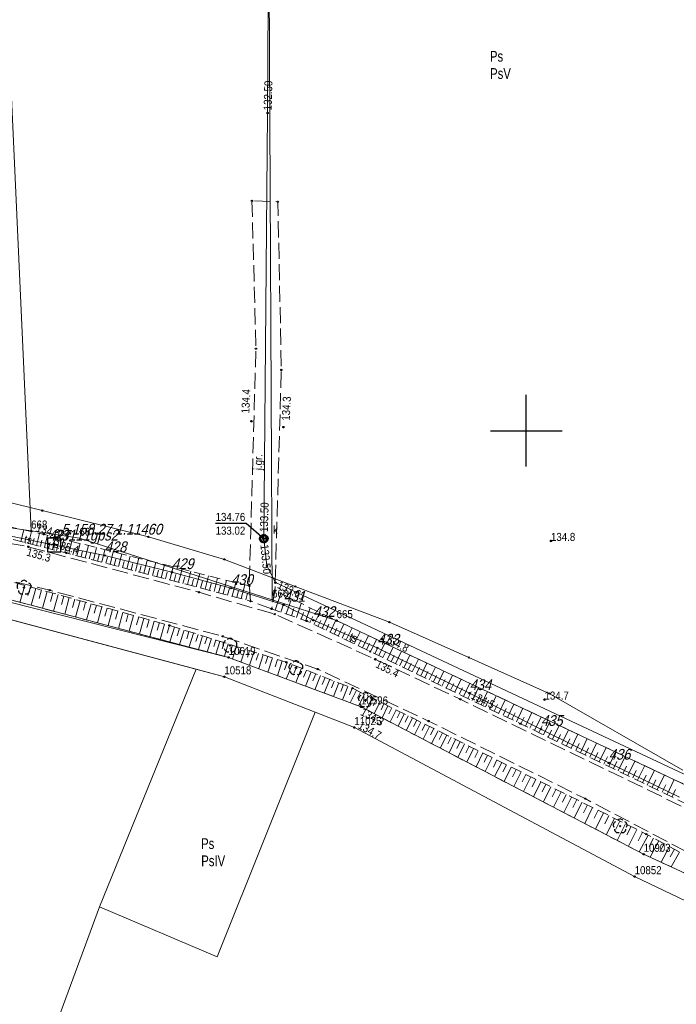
# Model space of a CAD drawing. Header units: metres. Extents: x 5548743 to 5556416, y 5707500 to 5714000.
# Tile 45 of 244: x 5551629 to 5551721, y 5711320 to 5711457. Entities that reach past the tile are written whole.
import ezdxf
from ezdxf.enums import TextEntityAlignment as Align

# ---------------------------------------------------------------- set-up
doc = ezdxf.new("R2010")
doc.units = ezdxf.units.M
for name, pattern in [('1.5_0.75', [2.25, 1.5, -0.75]), ('2.25_0.75', [3, 2.25, -0.75]), ('219-1000', [0])]:
    doc.linetypes.add(name, pattern=pattern)
doc.layers.get('0').update_dxf_attribs({"color": 2, "lineweight": 5})
doc.styles.get("Standard").update_dxf_attribs({"font": 'Working1250', "width": 0.75})

# ---------------------------------------------------------------- blocks, each defined once
blk = doc.blocks.new('203')
at = {"linetype": 'Continuous', "lineweight": 0}
h = blk.add_hatch(color=0, dxfattribs=at)
edge = h.paths.add_edge_path()
edge.add_arc((0, 0), 0.09, 0, 360)
blk = doc.blocks.new('OP021')
at = {"linetype": 'Continuous', "lineweight": 13}
h = blk.add_hatch(color=0, dxfattribs=at)
edge = h.paths.add_edge_path()
edge.add_arc((0, 0), 0.1, 0, 360)
at = {"color": 0, "linetype": 'Continuous', "lineweight": -3}
for centre, start, end in [((-0.476, 0.154), 110.388, 213.756), ((0, 0.5), 38.316, 141.684), ((0.476, 0.154), 326.244, 69.612), ((-0.294, -0.404), 182.272, 285.64), ((0.294, -0.404), 254.36, 357.728), ((0.294, -0.404), 254.36, 357.728)]:
    blk.add_arc(centre, 0.5, start, end, dxfattribs=at)
blk = doc.blocks.new('PW01')
at = {"linetype": 'Continuous', "lineweight": 13}
h = blk.add_hatch(color=0, dxfattribs=at)
edge = h.paths.add_edge_path()
edge.add_arc((0, 0), 0.18, 0, 360)
blk = doc.blocks.new('US22')
at = {"color": 0, "linetype": 'Continuous', "lineweight": 0}
blk.add_circle((0, 0), 0.4, dxfattribs=at)
blk = doc.blocks.new('PIKIETAW1891')
at = {"color": 0}
blk.add_circle((0, 0), 0.09, dxfattribs=at)
blk = doc.blocks.new('OSSP')
at = {"color": 0}
for p, q in [((-0.939, 0.938), (-0.939, -0.938)), ((-0.939, 0.938), (-0.939, -0.938)), ((0.936, 0.938), (-0.939, 0.938)), ((0.936, 0.938), (-0.939, 0.938)), ((0.45, 0), (-0.45, 0)), ((0.45, 0), (-0.45, 0)), ((0, -0.45), (0, 0.45)), ((0, -0.45), (0, 0.45)), ((0.936, -0.938), (0.936, 0.938)), ((0.936, -0.938), (0.936, 0.938)), ((-0.939, -0.938), (0.936, -0.938)), ((-0.939, -0.938), (0.936, -0.938))]:
    blk.add_line(p, q, dxfattribs=at)
blk = doc.blocks.new('RAMKA1000K')
at = {"color": 0}
for p, q in [((500, 395), (500, 405)), ((495, 400), (505, 400))]:
    blk.add_line(p, q, dxfattribs=at)

msp = doc.modelspace()

# ---------------------------------------------------------------- linework, layer by layer
at = {"layer": '000 Inne (niezydentyfikowane)', "color": 7, "linetype": 'CONTINUOUS', "lineweight": 18, "flags": 128}
for points in [[(5551629.46, 5711384.54), (5551629.87, 5711386.14)], [(5551629.99, 5711384.41), (5551630.2, 5711385.22)], [(5551630.53, 5711384.27), (5551630.95, 5711385.91)], [(5551631.07, 5711384.13), (5551631.28, 5711384.96)], [(5551631.62, 5711383.99), (5551632.05, 5711385.66)], [(5551632.18, 5711383.85), (5551632.39, 5711384.7)], [(5551632.74, 5711383.71), (5551633.17, 5711385.4)], [(5551633.87, 5711383.42), (5551634.3, 5711385.12)], [(5551635, 5711383.13), (5551635.44, 5711384.83)], [(5551633.3, 5711383.56), (5551633.52, 5711384.41)], [(5551634.43, 5711383.27), (5551634.65, 5711384.12)], [(5551635.57, 5711382.98), (5551635.79, 5711383.84)], [(5551636.14, 5711382.84), (5551636.58, 5711384.54)], [(5551636.7, 5711382.69), (5551636.93, 5711383.54)], [(5551637.27, 5711382.54), (5551637.72, 5711384.26)], [(5551637.85, 5711382.39), (5551638.07, 5711383.25)], [(5551638.42, 5711382.24), (5551638.87, 5711383.97)], [(5551639.57, 5711381.94), (5551640.02, 5711383.68)], [(5551640.73, 5711381.64), (5551641.18, 5711383.39)], [(5551638.99, 5711382.09), (5551639.22, 5711382.96)], [(5551640.15, 5711381.79), (5551640.38, 5711382.66)], [(5551641.31, 5711381.49), (5551641.54, 5711382.36)], [(5551641.89, 5711381.34), (5551642.35, 5711383.09)], [(5551642.48, 5711381.18), (5551642.71, 5711382.06)], [(5551643.07, 5711381.03), (5551643.53, 5711382.8)], [(5551644.24, 5711380.72), (5551644.71, 5711382.5)], [(5551645.43, 5711380.41), (5551645.9, 5711382.2)], [(5551646.62, 5711380.1), (5551647.09, 5711381.9)], [(5551643.65, 5711380.88), (5551643.88, 5711381.76)], [(5551644.84, 5711380.57), (5551645.07, 5711381.46)], [(5551646.02, 5711380.26), (5551646.26, 5711381.15)], [(5551647.22, 5711379.95), (5551647.46, 5711380.85)], [(5551647.82, 5711379.79), (5551648.29, 5711381.6)], [(5551648.42, 5711379.63), (5551648.66, 5711380.54)], [(5551649.03, 5711379.47), (5551649.5, 5711381.29)], [(5551650.24, 5711379.16), (5551650.72, 5711380.99)], [(5551651.46, 5711378.84), (5551651.94, 5711380.68)], [(5551649.63, 5711379.32), (5551649.87, 5711380.23)], [(5551650.85, 5711379), (5551651.09, 5711379.92)], [(5551652.07, 5711378.68), (5551652.31, 5711379.6)], [(5551652.69, 5711378.52), (5551653.17, 5711380.37)], [(5551653.3, 5711378.36), (5551653.55, 5711379.29)], [(5551653.92, 5711378.2), (5551654.41, 5711380.06)], [(5551655.16, 5711377.87), (5551655.65, 5711379.75)], [(5551656.41, 5711377.55), (5551656.91, 5711379.43)], [(5551657.67, 5711377.22), (5551658.16, 5711379.11)], [(5551629.98, 5711378.41), (5551629.32, 5711376.03)], [(5551630.77, 5711378.19), (5551630.44, 5711377.01)], [(5551631.55, 5711377.98), (5551630.9, 5711375.62)], [(5551632.34, 5711377.76), (5551632.01, 5711376.58)], [(5551654.54, 5711378.03), (5551654.79, 5711378.97)], [(5551655.79, 5711377.71), (5551656.03, 5711378.65)], [(5551657.04, 5711377.38), (5551657.29, 5711378.33)], [(5551658.3, 5711377.05), (5551658.55, 5711378)], [(5551658.93, 5711376.89), (5551659.43, 5711378.8)], [(5551659.57, 5711376.72), (5551659.82, 5711377.68)], [(5551660.21, 5711376.56), (5551660.71, 5711378.47)], [(5551633.12, 5711377.54), (5551632.47, 5711375.2)], [(5551633.89, 5711377.33), (5551633.57, 5711376.16)], [(5551634.66, 5711377.11), (5551634.02, 5711374.79)], [(5551635.43, 5711376.9), (5551635.11, 5711375.74)], [(5551636.2, 5711376.69), (5551635.56, 5711374.39)], [(5551636.97, 5711376.48), (5551636.65, 5711375.33)], [(5551660.84, 5711376.39), (5551661.09, 5711377.32)], [(5551661.47, 5711376.23), (5551661.49, 5711376.32)], [(5551664.92, 5711374.96), (5551665.72, 5711377.27)], [(5551666.49, 5711374.41), (5551667.23, 5711376.54)], [(5551637.73, 5711376.27), (5551637.09, 5711373.98)], [(5551638.48, 5711376.06), (5551638.17, 5711374.92)], [(5551639.24, 5711375.85), (5551638.61, 5711373.58)], [(5551639.99, 5711375.64), (5551639.68, 5711374.51)], [(5551640.74, 5711375.43), (5551640.12, 5711373.18)], [(5551641.48, 5711375.23), (5551641.17, 5711374.11)], [(5551642.23, 5711375.02), (5551641.61, 5711372.79)], [(5551665.74, 5711374.68), (5551666.12, 5711375.78)], [(5551667.21, 5711374.16), (5551667.57, 5711375.18)], [(5551667.9, 5711373.93), (5551668.58, 5711375.88)], [(5551669.2, 5711373.48), (5551669.82, 5711375.28)], [(5551642.97, 5711374.81), (5551642.66, 5711373.7)], [(5551643.7, 5711374.61), (5551643.09, 5711372.4)], [(5551644.44, 5711374.41), (5551644.13, 5711373.3)], [(5551645.17, 5711374.2), (5551644.56, 5711372.01)], [(5551645.9, 5711374), (5551645.59, 5711372.91)], [(5551646.62, 5711373.8), (5551646.02, 5711371.62)], [(5551647.35, 5711373.6), (5551647.04, 5711372.52)], [(5551668.56, 5711373.7), (5551668.89, 5711374.64)], [(5551669.79, 5711373.22), (5551670.19, 5711374.06)], [(5551670.35, 5711372.94), (5551671.17, 5711374.63)], [(5551671.48, 5711372.4), (5551672.29, 5711374.09)], [(5551648.07, 5711373.4), (5551647.47, 5711371.24)], [(5551648.78, 5711373.2), (5551648.48, 5711372.13)], [(5551649.5, 5711373.01), (5551648.9, 5711370.86)], [(5551650.2, 5711372.81), (5551649.87, 5711371.75)], [(5551650.89, 5711372.59), (5551650.24, 5711370.51)], [(5551651.57, 5711372.38), (5551651.25, 5711371.35)], [(5551652.24, 5711372.17), (5551651.61, 5711370.15)], [(5551670.92, 5711372.67), (5551671.32, 5711373.51)], [(5551672.04, 5711372.13), (5551672.45, 5711372.97)], [(5551672.6, 5711371.86), (5551673.41, 5711373.54)], [(5551673.16, 5711371.59), (5551673.57, 5711372.43)], [(5551673.73, 5711371.32), (5551674.54, 5711373.01)], [(5551674.85, 5711370.78), (5551675.67, 5711372.48)], [(5551652.9, 5711371.96), (5551652.59, 5711370.96)], [(5551653.55, 5711371.75), (5551652.93, 5711369.8)], [(5551654.19, 5711371.55), (5551653.89, 5711370.59)], [(5551654.82, 5711371.35), (5551654.22, 5711369.46)], [(5551655.44, 5711371.16), (5551655.14, 5711370.22)], [(5551656.05, 5711370.97), (5551655.47, 5711369.13)], [(5551674.29, 5711371.05), (5551674.7, 5711371.9)], [(5551675.42, 5711370.51), (5551675.83, 5711371.36)], [(5551675.98, 5711370.24), (5551676.81, 5711371.94)], [(5551676.55, 5711369.96), (5551676.96, 5711370.82)], [(5551677.12, 5711369.69), (5551677.95, 5711371.4)], [(5551678.27, 5711369.14), (5551679.1, 5711370.86)], [(5551656.65, 5711370.78), (5551656.36, 5711369.87)], [(5551657.24, 5711370.59), (5551656.68, 5711368.81)], [(5551657.82, 5711370.41), (5551657.55, 5711369.53)], [(5551658.4, 5711370.23), (5551657.85, 5711368.5)], [(5551658.97, 5711370.05), (5551658.7, 5711369.2)], [(5551659.55, 5711369.86), (5551659, 5711368.13)], [(5551660.14, 5711369.68), (5551659.86, 5711368.8)], [(5551660.74, 5711369.49), (5551660.17, 5711367.7)], [(5551677.69, 5711369.41), (5551678.11, 5711370.27)], [(5551678.84, 5711368.86), (5551679.26, 5711369.73)], [(5551679.42, 5711368.59), (5551680.25, 5711370.32)], [(5551680.57, 5711368.03), (5551681.41, 5711369.77)], [(5551661.35, 5711369.29), (5551661.06, 5711368.38)], [(5551661.97, 5711369.1), (5551661.38, 5711367.24)], [(5551662.6, 5711368.9), (5551662.3, 5711367.96)], [(5551663.25, 5711368.7), (5551662.64, 5711366.78)], [(5551663.9, 5711368.49), (5551663.59, 5711367.51)], [(5551664.57, 5711368.28), (5551663.94, 5711366.29)], [(5551665.25, 5711368.07), (5551664.93, 5711367.05)], [(5551679.99, 5711368.31), (5551680.41, 5711369.18)], [(5551681.15, 5711367.75), (5551681.57, 5711368.62)], [(5551681.74, 5711367.47), (5551682.58, 5711369.22)], [(5551682.32, 5711367.19), (5551682.74, 5711368.07)], [(5551682.9, 5711366.91), (5551683.75, 5711368.67)], [(5551684.08, 5711366.35), (5551684.93, 5711368.11)], [(5551665.94, 5711367.85), (5551665.29, 5711365.79)], [(5551666.63, 5711367.62), (5551666.23, 5711366.6)], [(5551667.3, 5711367.36), (5551666.5, 5711365.33)], [(5551667.97, 5711367.09), (5551667.57, 5711366.09)], [(5551668.63, 5711366.83), (5551667.85, 5711364.83)], [(5551683.49, 5711366.63), (5551683.91, 5711367.51)], [(5551684.66, 5711366.06), (5551685.09, 5711366.95)], [(5551685.26, 5711365.78), (5551686.11, 5711367.56)], [(5551686.44, 5711365.21), (5551687.3, 5711367)], [(5551669.3, 5711366.57), (5551668.91, 5711365.58)], [(5551669.95, 5711366.31), (5551669.18, 5711364.33)], [(5551670.61, 5711366.06), (5551670.22, 5711365.07)], [(5551671.26, 5711365.8), (5551670.49, 5711363.84)], [(5551671.91, 5711365.55), (5551671.52, 5711364.57)], [(5551685.85, 5711365.5), (5551686.27, 5711366.39)], [(5551687.03, 5711364.93), (5551687.46, 5711365.82)], [(5551687.63, 5711364.64), (5551688.49, 5711366.43)], [(5551688.83, 5711364.06), (5551689.69, 5711365.87)], [(5551690.03, 5711363.49), (5551690.9, 5711365.3)], [(5551672.55, 5711365.29), (5551671.79, 5711363.36)], [(5551673.19, 5711365.04), (5551672.81, 5711364.08)], [(5551673.83, 5711364.79), (5551673.07, 5711362.88)], [(5551674.46, 5711364.54), (5551674.09, 5711363.59)], [(5551675.09, 5711364.3), (5551674.34, 5711362.41)], [(5551675.71, 5711364.05), (5551675.31, 5711363.12)], [(5551688.23, 5711364.35), (5551688.66, 5711365.25)], [(5551689.43, 5711363.78), (5551689.86, 5711364.68)], [(5551690.63, 5711363.2), (5551691.07, 5711364.1)], [(5551691.24, 5711362.9), (5551692.11, 5711364.73)], [(5551692.45, 5711362.32), (5551693.33, 5711364.15)], [(5551676.29, 5711363.77), (5551675.41, 5711362.01)], [(5551676.85, 5711363.49), (5551676.43, 5711362.64)], [(5551677.4, 5711363.22), (5551676.58, 5711361.57)], [(5551677.94, 5711362.95), (5551677.54, 5711362.14)], [(5551678.48, 5711362.68), (5551677.67, 5711361.05)], [(5551691.85, 5711362.61), (5551692.29, 5711363.53)], [(5551693.06, 5711362.03), (5551693.51, 5711362.95)], [(5551693.68, 5711361.73), (5551694.56, 5711363.57)], [(5551694.9, 5711361.15), (5551695.79, 5711362.99)], [(5551679.03, 5711362.41), (5551678.62, 5711361.59)], [(5551679.58, 5711362.13), (5551678.76, 5711360.49)], [(5551680.13, 5711361.86), (5551679.72, 5711361.03)], [(5551680.69, 5711361.58), (5551679.86, 5711359.91)], [(5551681.25, 5711361.3), (5551680.83, 5711360.46)], [(5551694.29, 5711361.44), (5551694.73, 5711362.36)], [(5551695.52, 5711360.85), (5551695.96, 5711361.78)], [(5551696.14, 5711360.55), (5551697.03, 5711362.41)], [(5551696.75, 5711360.26), (5551697.2, 5711361.19)], [(5551697.38, 5711359.96), (5551698.27, 5711361.82)], [(5551698.62, 5711359.36), (5551699.52, 5711361.24)], [(5551681.82, 5711361.02), (5551680.98, 5711359.33)], [(5551682.38, 5711360.74), (5551681.96, 5711359.89)], [(5551682.96, 5711360.45), (5551682.11, 5711358.74)], [(5551683.53, 5711360.17), (5551683.11, 5711359.3)], [(5551684.11, 5711359.88), (5551683.25, 5711358.14)], [(5551698, 5711359.66), (5551698.45, 5711360.59)], [(5551699.25, 5711359.06), (5551699.7, 5711360)], [(5551699.87, 5711358.76), (5551700.78, 5711360.64)], [(5551701.13, 5711358.15), (5551702.05, 5711360.05)], [(5551684.7, 5711359.59), (5551684.26, 5711358.71)], [(5551685.29, 5711359.3), (5551684.41, 5711357.54)], [(5551685.88, 5711359), (5551685.44, 5711358.12)], [(5551686.47, 5711358.71), (5551685.59, 5711356.92)], [(5551700.5, 5711358.45), (5551700.96, 5711359.4)], [(5551701.76, 5711357.84), (5551702.22, 5711358.79)], [(5551702.4, 5711357.53), (5551703.32, 5711359.45)], [(5551703.67, 5711356.92), (5551704.6, 5711358.84)], [(5551687.07, 5711358.41), (5551686.63, 5711357.51)], [(5551687.68, 5711358.11), (5551686.78, 5711356.3)], [(5551688.28, 5711357.81), (5551687.83, 5711356.9)], [(5551688.9, 5711357.5), (5551687.99, 5711355.67)], [(5551689.51, 5711357.2), (5551689.05, 5711356.27)], [(5551703.03, 5711357.23), (5551703.5, 5711358.19)], [(5551704.31, 5711356.61), (5551704.78, 5711357.57)], [(5551704.95, 5711356.3), (5551705.89, 5711358.23)], [(5551706.25, 5711355.67), (5551707.19, 5711357.62)], [(5551690.13, 5711356.89), (5551689.21, 5711355.03)], [(5551690.76, 5711356.58), (5551690.29, 5711355.64)], [(5551691.38, 5711356.27), (5551690.45, 5711354.39)], [(5551692.02, 5711355.95), (5551691.55, 5711355)], [(5551705.6, 5711355.99), (5551706.07, 5711356.96)], [(5551706.89, 5711355.36), (5551707.37, 5711356.34)], [(5551707.55, 5711355.04), (5551708.49, 5711357.01)], [(5551708.2, 5711354.73), (5551708.68, 5711355.71)], [(5551708.85, 5711354.41), (5551709.81, 5711356.39)], [(5551710.17, 5711353.77), (5551711.13, 5711355.76)], [(5551692.65, 5711355.63), (5551691.71, 5711353.73)], [(5551693.29, 5711355.32), (5551692.82, 5711354.36)], [(5551693.94, 5711355), (5551692.98, 5711353.07)], [(5551694.59, 5711354.67), (5551694.11, 5711353.7)], [(5551695.24, 5711354.35), (5551694.27, 5711352.39)], [(5551709.51, 5711354.09), (5551709.99, 5711355.08)], [(5551710.83, 5711353.45), (5551711.32, 5711354.45)], [(5551711.5, 5711353.13), (5551712.47, 5711355.14)], [(5551712.83, 5711352.49), (5551713.81, 5711354.5)], [(5551695.9, 5711354.02), (5551695.41, 5711353.04)], [(5551696.56, 5711353.69), (5551695.58, 5711351.71)], [(5551697.23, 5711353.36), (5551696.73, 5711352.36)], [(5551697.9, 5711353.03), (5551696.9, 5711351.02)], [(5551712.17, 5711352.81), (5551712.65, 5711353.82)], [(5551713.51, 5711352.16), (5551713.99, 5711353.17)], [(5551714.18, 5711351.84), (5551715.16, 5711353.87)], [(5551715.53, 5711351.18), (5551716.52, 5711353.23)], [(5551698.58, 5711352.69), (5551698.07, 5711351.68)], [(5551699.26, 5711352.35), (5551698.24, 5711350.32)], [(5551699.94, 5711352.01), (5551699.43, 5711350.99)], [(5551700.63, 5711351.67), (5551699.6, 5711349.61)], [(5551714.85, 5711351.51), (5551715.35, 5711352.53)], [(5551716.21, 5711350.85), (5551716.71, 5711351.88)], [(5551716.89, 5711350.52), (5551717.89, 5711352.58)], [(5551718.26, 5711349.86), (5551719.27, 5711351.93)], [(5551701.32, 5711351.33), (5551700.81, 5711350.29)], [(5551702.02, 5711350.98), (5551700.98, 5711348.89)], [(5551702.72, 5711350.63), (5551702.2, 5711349.58)], [(5551703.43, 5711350.28), (5551702.38, 5711348.16)], [(5551717.58, 5711350.19), (5551718.08, 5711351.23)], [(5551718.95, 5711349.53), (5551719.46, 5711350.57)], [(5551719.64, 5711349.19), (5551720.65, 5711351.28)], [(5551704.14, 5711349.92), (5551703.61, 5711348.86)], [(5551704.86, 5711349.57), (5551703.79, 5711347.42)], [(5551705.58, 5711349.21), (5551705.05, 5711348.13)], [(5551706.31, 5711348.85), (5551705.23, 5711346.67)], [(5551720.34, 5711348.86), (5551720.84, 5711349.9)], [(5551707.04, 5711348.49), (5551706.5, 5711347.39)], [(5551707.78, 5711348.12), (5551706.68, 5711345.92)], [(5551708.52, 5711347.75), (5551707.97, 5711346.64)], [(5551709.26, 5711347.38), (5551708.15, 5711345.15)], [(5551710.01, 5711347.01), (5551709.46, 5711345.88)], [(5551710.77, 5711346.63), (5551709.65, 5711344.37)], [(5551711.53, 5711346.25), (5551710.97, 5711345.11)], [(5551712.3, 5711345.87), (5551711.16, 5711343.58)], [(5551713.07, 5711345.49), (5551712.5, 5711344.34)], [(5551713.85, 5711345.1), (5551712.69, 5711342.78)], [(5551714.63, 5711344.72), (5551714.05, 5711343.55)], [(5551715.41, 5711344.32), (5551714.24, 5711341.97)], [(5551716.2, 5711343.93), (5551715.61, 5711342.75)], [(5551716.99, 5711343.53), (5551715.73, 5711341.19)], [(5551717.76, 5711343.12), (5551717.13, 5711341.96)], [(5551718.51, 5711342.71), (5551717.29, 5711340.44)], [(5551719.25, 5711342.32), (5551718.65, 5711341.2)], [(5551719.97, 5711341.93), (5551718.8, 5711339.74)], [(5551720.68, 5711341.55), (5551720.1, 5711340.48)], [(5551721.37, 5711341.17), (5551720.24, 5711339.08)]]:
    msp.add_lwpolyline(points, dxfattribs=at)
at = {"layer": '217-kontur klasyfikacyjny', "color": 3, "linetype": 'CONTINUOUS', "lineweight": 18, "flags": 128}
for points in [[(5551622.86, 5711561.57), (5551630.88, 5711386)], [(5551664.52, 5711376.37), (5551664.12, 5711462.48)], [(5551664.12, 5711462.48), (5551664.52, 5711376.37)], [(5551630.88, 5711386), (5551637.62, 5711384.99)], [(5551637.62, 5711384.99), (5551664.52, 5711376.37)], [(5551664.52, 5711376.37), (5551673.52, 5711373.49)], [(5551653.93, 5711366.69), (5551621.14, 5711375.45)], [(5551673.52, 5711373.49), (5551728.88, 5711347.4)], [(5551653.93, 5711366.69), (5551640.41, 5711333.53)], [(5551640.41, 5711333.53), (5551653.93, 5711366.69)], [(5551657.85, 5711365.64), (5551653.93, 5711366.69)], [(5551670.54, 5711360.69), (5551657.85, 5711365.64)], [(5551656.84, 5711326.53), (5551670.54, 5711360.69)], [(5551670.54, 5711360.69), (5551656.84, 5711326.53)], [(5551676, 5711358.56), (5551670.54, 5711360.69)], [(5551715.12, 5711337.73), (5551676, 5711358.56)], [(5551747.95, 5711322.07), (5551715.12, 5711337.73)], [(5551631.34, 5711308.89), (5551640.41, 5711333.53)], [(5551640.41, 5711333.53), (5551631.34, 5711308.89)], [(5551640.41, 5711333.53), (5551656.84, 5711326.53)], [(5551656.84, 5711326.53), (5551640.41, 5711333.53)]]:
    msp.add_lwpolyline(points, dxfattribs=at)
at = {"layer": '218-kontur użytku gruntowego', "color": 3, "linetype": 'CONTINUOUS', "lineweight": 18, "flags": 128}
for points in [[(5551630.88, 5711386), (5551622.86, 5711561.57)], [(5551622.86, 5711561.57), (5551630.88, 5711386)], [(5551664.52, 5711376.37), (5551664.12, 5711462.48)], [(5551664.12, 5711462.48), (5551664.52, 5711376.37)], [(5551627.02, 5711386.6), (5551630.88, 5711386)], [(5551630.88, 5711386), (5551627.02, 5711386.6)], [(5551630.88, 5711386), (5551637.62, 5711384.99)], [(5551637.62, 5711384.99), (5551630.88, 5711386)], [(5551637.62, 5711384.99), (5551664.52, 5711376.37)], [(5551664.52, 5711376.37), (5551637.62, 5711384.99)], [(5551658.45, 5711368.34), (5551619.57, 5711378.62)], [(5551619.57, 5711378.62), (5551658.45, 5711368.34)], [(5551664.52, 5711376.37), (5551673.52, 5711373.49)], [(5551673.52, 5711373.49), (5551664.52, 5711376.37)], [(5551621.14, 5711375.45), (5551653.93, 5711366.69)], [(5551653.93, 5711366.69), (5551621.14, 5711375.45)], [(5551673.52, 5711373.49), (5551728.88, 5711347.4)], [(5551728.88, 5711347.4), (5551673.52, 5711373.49)], [(5551676.93, 5711361.44), (5551658.45, 5711368.34)], [(5551658.45, 5711368.34), (5551676.93, 5711361.44)], [(5551653.93, 5711366.69), (5551640.41, 5711333.53)], [(5551640.41, 5711333.53), (5551653.93, 5711366.69)], [(5551653.93, 5711366.69), (5551657.85, 5711365.64)], [(5551657.85, 5711365.64), (5551653.93, 5711366.69)], [(5551657.85, 5711365.64), (5551670.54, 5711360.69)], [(5551670.54, 5711360.69), (5551657.85, 5711365.64)], [(5551716.37, 5711340.86), (5551676.93, 5711361.44)], [(5551676.93, 5711361.44), (5551716.37, 5711340.86)], [(5551656.84, 5711326.53), (5551670.54, 5711360.69)], [(5551670.54, 5711360.69), (5551656.84, 5711326.53)], [(5551670.54, 5711360.69), (5551676, 5711358.56)], [(5551676, 5711358.56), (5551670.54, 5711360.69)], [(5551676, 5711358.56), (5551715.12, 5711337.73)], [(5551715.12, 5711337.73), (5551676, 5711358.56)], [(5551750.47, 5711325.17), (5551716.37, 5711340.86)], [(5551716.37, 5711340.86), (5551750.47, 5711325.17)], [(5551715.12, 5711337.73), (5551747.95, 5711322.07)], [(5551747.95, 5711322.07), (5551715.12, 5711337.73)], [(5551631.34, 5711308.89), (5551640.41, 5711333.53)], [(5551640.41, 5711333.53), (5551631.34, 5711308.89)], [(5551640.41, 5711333.53), (5551656.84, 5711326.53)], [(5551656.84, 5711326.53), (5551640.41, 5711333.53)]]:
    msp.add_lwpolyline(points, dxfattribs=at)
at = {"layer": '219-działka ewidencyjna', "color": 7, "linetype": '219-1000', "lineweight": 18, "flags": 128}
for points in [[(5551622.86, 5711561.57), (5551630.88, 5711386)], [(5551664.12, 5711462.48), (5551664.52, 5711376.37)], [(5551627.02, 5711386.6), (5551630.88, 5711386)], [(5551630.88, 5711386), (5551637.62, 5711384.99)], [(5551637.62, 5711384.99), (5551664.52, 5711376.37)], [(5551619.57, 5711378.62), (5551658.45, 5711368.34)], [(5551664.52, 5711376.37), (5551673.52, 5711373.49)], [(5551618.81, 5711376.07), (5551657.85, 5711365.64)], [(5551673.52, 5711373.49), (5551728.88, 5711347.4)], [(5551658.45, 5711368.34), (5551676.93, 5711361.44)], [(5551657.85, 5711365.64), (5551676, 5711358.56)], [(5551676.93, 5711361.44), (5551716.37, 5711340.86)], [(5551676, 5711358.56), (5551715.12, 5711337.73)], [(5551716.37, 5711340.86), (5551750.47, 5711325.17)], [(5551715.12, 5711337.73), (5551747.95, 5711322.07)]]:
    msp.add_lwpolyline(points, dxfattribs=at)
at = {"layer": 'jezdnia', "color": 7, "linetype": '2.25_0.75', "lineweight": 18, "flags": 128}
for points in [[(5551583.96, 5711391.49), (5551583.47, 5711386.8), (5551603.84, 5711384.02), (5551620.25, 5711381.14), (5551624.88, 5711380.41), (5551625.4, 5711379.68), (5551633.47, 5711377.73), (5551657.63, 5711371.29), (5551670.88, 5711366.71), (5551686.36, 5711359.46), (5551708.22, 5711348.62), (5551722.95, 5711340.89), (5551727.18, 5711339.32), (5551731.27, 5711338.24), (5551734.43, 5711337.43), (5551738.91, 5711337.13), (5551747.14, 5711337.54), (5551752.95, 5711338.25), (5551769.3, 5711343.77), (5551772.6, 5711347.23), (5551803.77, 5711375.52), (5551811.47, 5711382.69), (5551811.61, 5711382.81), (5551816.59, 5711387.44), (5551905.37, 5711470.06), (5551909.71, 5711473.15), (5551923.92, 5711486.54), (5551930.82, 5711492.48), (5551938.87, 5711499.01), (5551944.67, 5711502.93), (5551965.31, 5711514.64), (5551981.54, 5711523.95), (5552001.63, 5711534.18), (5552041.68, 5711554.65), (5552048.8, 5711557.85), (5552057.1, 5711560.04), (5552064.15, 5711562.19), (5552079.95, 5711565.02), (5552085.93, 5711565.96), (5552085.44, 5711571.33), (5552074.18, 5711569.3), (5552061.93, 5711567.03), (5552054.47, 5711565.02), (5552051.07, 5711563.88), (5552045.7, 5711561.76), (5552027.78, 5711553.43), (5552008.24, 5711543.85), (5551987.35, 5711532.06), (5551949.78, 5711511.09), (5551941.65, 5711506.12), (5551935.29, 5711502.67), (5551931.19, 5711499.84), (5551913.85, 5711484.09), (5551898.07, 5711469.13), (5551883.03, 5711455.03), (5551878.74, 5711450.78), (5551859.98, 5711433.7), (5551837.54, 5711412.74), (5551834.18, 5711410.09), (5551813.41, 5711390.56), (5551790.58, 5711368.47), (5551780.69, 5711359.23), (5551765.92, 5711348.44), (5551754.88, 5711343.98), (5551745.52, 5711341.77), (5551738.49, 5711341.89), (5551732.39, 5711343.46), (5551724.95, 5711345.97), (5551690.78, 5711362.5), (5551678.92, 5711368.08), (5551664.88, 5711374.38), (5551654.31, 5711377.45), (5551630.49, 5711383.8), (5551603.84, 5711388.45), (5551592.37, 5711390.03)], [(5551661.7, 5711432.1), (5551662.26, 5711411.46), (5551661.32, 5711378.32), (5551661.5, 5711376.22), (5551664.45, 5711375.12), (5551664.91, 5711377.66), (5551665.8, 5711408.49), (5551665.32, 5711431.99)]]:
    msp.add_lwpolyline(points, close=True, dxfattribs=at)
at = {"layer": 'przewód kanalizacyjny', "color": 34, "linetype": 'CONTINUOUS', "lineweight": 18, "flags": 128}
msp.add_lwpolyline([(5551722.02, 5711352.06), (5551664.97, 5711378.79), (5551663.8, 5711381.13), (5551663.34, 5711384.92), (5551663.88, 5711444.37), (5551664.21, 5711498.23), (5551663.93, 5711576.55), (5551665.4, 5711627.79), (5551666.16, 5711641.21), (5551666.48, 5711708.09)], dxfattribs=at)
at = {"layer": 'przewód telekomunikacyjny podziemny', "color": 30, "linetype": 'CONTINUOUS', "lineweight": 18, "flags": 128}
for points in [[(5551523.19, 5711388.35), (5551531.78, 5711389.7), (5551537.79, 5711391.03), (5551547.27, 5711392.44), (5551553.93, 5711393.32), (5551574.6, 5711393.03), (5551579.2, 5711392.55), (5551581.84, 5711393.25), (5551588.36, 5711395.8), (5551596.52, 5711395.25), (5551605.77, 5711394.23), (5551619, 5711391.82), (5551622.41, 5711391.33), (5551632.44, 5711388.85), (5551647.24, 5711385.19), (5551657.85, 5711382.04), (5551667.73, 5711378.27), (5551680.88, 5711373.27), (5551691.97, 5711368.33), (5551703.21, 5711363.31), (5551721.86, 5711352.62)], [(5551623.99, 5711386.13), (5551633.27, 5711384.2), (5551641.16, 5711382.59), (5551650.53, 5711380.23), (5551658.8, 5711378.01), (5551666.12, 5711375.68), (5551670.27, 5711373.54), (5551679.2, 5711369.68), (5551692.08, 5711363.33), (5551702.04, 5711358.33), (5551711.51, 5711353.61), (5551721.38, 5711348.82)]]:
    msp.add_lwpolyline(points, dxfattribs=at)
at = {"layer": 'rzedna-Atr2', "color": 7, "flags": 128}
msp.add_lwpolyline([(5551663.34, 5711384.92), (5551660.91, 5711387.05), (5551656.627, 5711387.05)], dxfattribs=at)
at = {"layer": 'rów przydrożny (poligon)', "color": 7, "linetype": 'CONTINUOUS', "lineweight": 18, "flags": 128}
msp.add_lwpolyline([(5551768.55, 5711300.56), (5551771.84, 5711302.82), (5551759.1, 5711321.11), (5551750.47, 5711325.17), (5551716.37, 5711340.86), (5551676.93, 5711361.44), (5551658.45, 5711368.34), (5551623.64, 5711377.13), (5551620.5, 5711377.28), (5551620.43, 5711378.39), (5551619.57, 5711378.62), (5551603.32, 5711382.32), (5551578.81, 5711385.97), (5551576.51, 5711381.66), (5551577.94, 5711381.61), (5551578.92, 5711381.47), (5551582.37, 5711381.01), (5551618.81, 5711376.07), (5551657.85, 5711365.64), (5551676, 5711358.56), (5551715.12, 5711337.73), (5551747.95, 5711322.07), (5551755.74, 5711317.95)], close=True, dxfattribs=at)
at = {"layer": 'skarpa nieumocniona', "color": 7, "linetype": '1.5_0.75', "lineweight": 18, "flags": 128}
for points in [[(5551834.35, 5711413.98), (5551778.8, 5711361.18), (5551765.96, 5711350.81), (5551751.61, 5711345.72), (5551746.18, 5711345.01), (5551739.94, 5711344.18), (5551734.41, 5711345.27), (5551728.88, 5711347.4), (5551673.52, 5711373.49), (5551664.91, 5711377.66), (5551664.45, 5711375.12), (5551669.34, 5711373.43), (5551678.2, 5711369.17), (5551699.18, 5711359.09), (5551724.99, 5711346.61), (5551737.72, 5711342.65), (5551746.16, 5711342.58), (5551754.66, 5711344.56), (5551765.51, 5711348.9), (5551779.97, 5711359.36), (5551834.25, 5711410.98)], [(5551834.35, 5711413.98), (5551778.8, 5711361.18), (5551765.96, 5711350.81), (5551751.61, 5711345.72), (5551746.18, 5711345.01), (5551739.94, 5711344.18), (5551734.41, 5711345.27), (5551728.88, 5711347.4), (5551673.52, 5711373.49), (5551664.91, 5711377.66), (5551664.45, 5711375.12), (5551669.34, 5711373.43), (5551678.2, 5711369.17), (5551699.18, 5711359.09), (5551724.99, 5711346.61), (5551737.72, 5711342.65), (5551746.16, 5711342.58), (5551754.66, 5711344.56), (5551765.51, 5711348.9), (5551779.97, 5711359.36), (5551834.25, 5711410.98)], [(5551584.13, 5711392.97), (5551623.14, 5711386.16), (5551635.78, 5711382.93), (5551661.5, 5711376.22), (5551661.32, 5711378.32), (5551632.62, 5711385.54), (5551607.77, 5711390.98)], [(5551584.13, 5711392.97), (5551623.14, 5711386.16), (5551635.78, 5711382.93), (5551661.5, 5711376.22), (5551661.32, 5711378.32), (5551632.62, 5711385.54), (5551607.77, 5711390.98)], [(5551775.71, 5711342.95), (5551770.89, 5711343.69), (5551756.26, 5711338.49), (5551749.28, 5711337.01), (5551734.71, 5711336.78), (5551728.33, 5711338.18), (5551723.29, 5711340.14), (5551716.75, 5711343.66), (5551675.74, 5711364.04), (5551666.5, 5711367.67), (5551650.17, 5711372.82), (5551625.4, 5711379.68), (5551624.68, 5711377.26), (5551658.45, 5711368.34), (5551676.93, 5711361.44), (5551716.37, 5711340.86), (5551734.23, 5711332.64), (5551750.84, 5711334.16), (5551770.28, 5711340.78)], [(5551775.71, 5711342.95), (5551770.89, 5711343.69), (5551756.26, 5711338.49), (5551749.28, 5711337.01), (5551734.71, 5711336.78), (5551728.33, 5711338.18), (5551723.29, 5711340.14), (5551716.75, 5711343.66), (5551675.74, 5711364.04), (5551666.5, 5711367.67), (5551650.17, 5711372.82), (5551625.4, 5711379.68), (5551624.68, 5711377.26), (5551658.45, 5711368.34), (5551676.93, 5711361.44), (5551716.37, 5711340.86), (5551734.23, 5711332.64), (5551750.84, 5711334.16), (5551770.28, 5711340.78)]]:
    msp.add_lwpolyline(points, close=True, dxfattribs=at)
at = {"layer": 'studnia kanalizacyjna', "color": 34, "linetype": 'CONTINUOUS', "lineweight": 18, "flags": 128}
msp.add_lwpolyline([(5551663.51, 5711384.44), (5551663.41, 5711384.42), (5551663.31, 5711384.42), (5551663.21, 5711384.44), (5551663.1, 5711384.48), (5551663.02, 5711384.54), (5551662.95, 5711384.62), (5551662.89, 5711384.71), (5551662.86, 5711384.81), (5551662.84, 5711384.91), (5551662.85, 5711385.01), (5551662.88, 5711385.11), (5551662.94, 5711385.2), (5551663.01, 5711385.28), (5551663.09, 5711385.34), (5551663.18, 5711385.4), (5551663.28, 5711385.42), (5551663.38, 5711385.42), (5551663.48, 5711385.4), (5551663.58, 5711385.36), (5551663.67, 5711385.3), (5551663.74, 5711385.22), (5551663.8, 5711385.13), (5551663.83, 5711385.03), (5551663.84, 5711384.93), (5551663.84, 5711384.83), (5551663.81, 5711384.73), (5551663.75, 5711384.64), (5551663.68, 5711384.56), (5551663.6, 5711384.5)], close=True, dxfattribs=at)

# ---------------------------------------------------------------- block references
at = {"layer": '203-punkt graniczny', "color": 7, "linetype": 'CONTINUOUS', "lineweight": 18}
for p in [(5551630.88, 5711386), (5551637.62, 5711384.99), (5551664.52, 5711376.37), (5551673.52, 5711373.49), (5551658.45, 5711368.34), (5551657.85, 5711365.64), (5551676.93, 5711361.44), (5551676, 5711358.56), (5551716.37, 5711340.86), (5551715.12, 5711337.73)]:
    msp.add_blockref('203', p, dxfattribs=at)
at = {"layer": 'drzewo liściaste', "color": 94, "linetype": 'CONTINUOUS', "lineweight": 18}
for p in [(5551629.89, 5711378.11), (5551658.64, 5711370.02), (5551667.84, 5711366.87), (5551677.55, 5711362.39), (5551713.1, 5711344.78)]:
    msp.add_blockref('OP021', p, dxfattribs=at)
at = {"layer": 'pikieta naturalna', "color": 7, "linetype": 'CONTINUOUS', "lineweight": 13}
for p in [(5551661.63, 5711401.32), (5551666.09, 5711400.51), (5551630.88, 5711386), (5551703.44, 5711384.61), (5551630.49, 5711383.8), (5551634.06, 5711384.22), (5551679.91, 5711370.88), (5551678.92, 5711368.08), (5551702.54, 5711362.45), (5551676.93, 5711361.44), (5551676, 5711358.56)]:
    msp.add_blockref('PW01', p, dxfattribs=at)
at = {"layer": 'Punkt roboczy BDOT GESUT K1', "color": 6, "linetype": 'CONTINUOUS', "lineweight": 18}
for p in [(5551663.88, 5711444.37), (5551663.88, 5711444.37), (5551661.7, 5711432.1), (5551665.32, 5711431.99), (5551662.26, 5711411.46), (5551665.8, 5711408.49), (5551661.63, 5711401.32), (5551666.09, 5711400.51), (5551632.44, 5711388.85), (5551630.88, 5711386), (5551632.62, 5711385.54), (5551647.24, 5711385.19), (5551662.84, 5711384.91), (5551662.85, 5711385.01), (5551662.86, 5711384.81), (5551662.88, 5711385.11), (5551662.89, 5711384.71), (5551662.94, 5711385.2), (5551662.95, 5711384.62), (5551663.01, 5711385.28), (5551663.02, 5711384.54), (5551663.09, 5711385.34), (5551663.1, 5711384.48), (5551663.18, 5711385.4), (5551663.28, 5711385.42), (5551663.34, 5711384.92), (5551663.35, 5711385.42), (5551663.38, 5711385.42), (5551663.48, 5711385.4), (5551663.58, 5711385.36), (5551663.59, 5711384.97), (5551663.6, 5711384.5), (5551663.67, 5711385.3), (5551663.68, 5711384.56), (5551663.74, 5711385.22), (5551663.75, 5711384.64), (5551663.8, 5711385.13), (5551663.81, 5711384.73), (5551663.83, 5711385.03), (5551663.84, 5711384.93), (5551663.84, 5711384.83), (5551703.44, 5711384.61), (5551630.49, 5711383.8), (5551630.49, 5711383.8), (5551633.27, 5711384.2), (5551634.06, 5711384.22), (5551663.21, 5711384.44), (5551663.31, 5711384.42), (5551663.41, 5711384.42), (5551663.41, 5711384.42), (5551663.51, 5711384.44), (5551635.78, 5711382.93), (5551641.16, 5711382.59), (5551657.85, 5711382.04), (5551663.8, 5711381.13), (5551650.53, 5711380.23), (5551629.89, 5711378.11), (5551633.47, 5711377.73), (5551658.8, 5711378.01), (5551661.32, 5711378.32), (5551661.32, 5711378.32), (5551664.91, 5711377.66), (5551664.91, 5711377.66), (5551664.97, 5711378.79), (5551664.97, 5711378.79), (5551667.73, 5711378.27), (5551654.31, 5711377.45), (5551661.5, 5711376.22), (5551661.5, 5711376.22), (5551664.45, 5711375.12), (5551664.45, 5711375.12), (5551666.12, 5711375.68), (5551664.88, 5711374.38), (5551670.27, 5711373.54), (5551673.52, 5711373.49), (5551650.17, 5711372.82), (5551669.34, 5711373.43), (5551680.88, 5711373.27), (5551657.63, 5711371.29), (5551679.91, 5711370.88), (5551658.64, 5711370.02), (5551679.2, 5711369.68), (5551658.45, 5711368.34), (5551658.45, 5711368.34), (5551678.2, 5711369.17), (5551678.92, 5711368.08), (5551678.92, 5711368.08), (5551691.97, 5711368.33), (5551666.5, 5711367.67), (5551667.84, 5711366.87), (5551670.88, 5711366.71), (5551657.85, 5711365.64), (5551675.74, 5711364.04), (5551690.78, 5711362.5), (5551692.08, 5711363.33), (5551692.08, 5711363.33), (5551703.21, 5711363.31), (5551676.93, 5711361.44), (5551676.93, 5711361.44), (5551676.93, 5711361.44), (5551677.55, 5711362.39), (5551702.54, 5711362.45), (5551676, 5711358.56), (5551676, 5711358.56), (5551686.36, 5711359.46), (5551699.18, 5711359.09), (5551702.04, 5711358.33), (5551711.51, 5711353.61), (5551708.22, 5711348.62), (5551713.1, 5711344.78), (5551716.75, 5711343.66), (5551716.37, 5711340.86), (5551716.37, 5711340.86), (5551715.12, 5711337.73)]:
    msp.add_blockref('PIKIETAW1891', p, dxfattribs=at)
at = {"layer": 'rzedna', "color": 34, "linetype": 'CONTINUOUS', "lineweight": 18}
for p in [(5551663.88, 5711444.37), (5551663.34, 5711384.92), (5551663.35, 5711385.42), (5551663.41, 5711384.42), (5551664.97, 5711378.79)]:
    msp.add_blockref('PW01', p, dxfattribs=at)
at = {"layer": 'rzedna', "color": 30, "linetype": 'CONTINUOUS', "lineweight": 18}
msp.add_blockref('PW01', (5551692.08, 5711363.33), dxfattribs=at)
at = {"layer": 'Szczegółowa osnowa geodezyjna pozioma', "color": 7, "linetype": 'CONTINUOUS', "lineweight": 13}
msp.add_blockref('OSSP', (5551634.091, 5711384.048), dxfattribs=at)
at = {"layer": 'Wstawianie ramki sekcyjnej z opisem', "color": 7, "linetype": 'CONTINUOUS', "lineweight": 13}
msp.add_blockref('RAMKA1000K', (5551200, 5711000), dxfattribs=at)
msp.add_blockref('RAMKA1000K', (5551200, 5711000), dxfattribs=at)
msp.add_blockref('RAMKA1000K', (5551200, 5711000), dxfattribs=at)
msp.add_blockref('RAMKA1000K', (5551200, 5711000), dxfattribs=at)
at = {"layer": 'właz do komory lub kanału - okrągły', "color": 7, "linetype": 'CONTINUOUS', "lineweight": 18}
msp.add_blockref('US22', (5551663.59, 5711384.97), dxfattribs=at)

# ---------------------------------------------------------------- texts
at = {"layer": '203-punkt graniczny-Atr103', "color": 7, "width": 0.9}
for s, p in [('668', (5551630.88, 5711386)), ('668', (5551630.88, 5711386)), ('667', (5551637.62, 5711384.99)), ('667', (5551637.62, 5711384.99)), ('666', (5551664.52, 5711376.37)), ('666', (5551664.52, 5711376.37)), ('665', (5551673.52, 5711373.49)), ('665', (5551673.52, 5711373.49)), ('10619', (5551658.45, 5711368.34)), ('10619', (5551658.45, 5711368.34)), ('10518', (5551657.85, 5711365.64)), ('10518', (5551657.85, 5711365.64)), ('10596', (5551676.93, 5711361.44)), ('10596', (5551676.93, 5711361.44)), ('11025', (5551676, 5711358.56)), ('11025', (5551676, 5711358.56)), ('10903', (5551716.37, 5711340.86)), ('10903', (5551716.37, 5711340.86)), ('10852', (5551715.12, 5711337.73)), ('10852', (5551715.12, 5711337.73))]:
    msp.add_text(s, height=1.125, dxfattribs=at).set_placement(p, align=Align.BOTTOM_LEFT)
at = {"layer": '209-oznaczenie konturu klasyfikacyjnego', "color": 3, "linetype": 'CONTINUOUS', "lineweight": 18, "width": 0.79}
for s, p in [('PsV', (5551694.94, 5711450.64)), ('PsIV', (5551654.62, 5711340.69))]:
    msp.add_text(s, height=1.5, dxfattribs=at).set_placement(p, align=Align.TOP_LEFT)
at = {"layer": '210-oznaczenie konturu użytku gruntowego', "color": 3, "linetype": 'CONTINUOUS', "lineweight": 18, "width": 0.79}
for p in [(5551694.92, 5711451.54), (5551654.6, 5711341.59)]:
    msp.add_text('Ps', height=1.5, dxfattribs=at).set_placement(p)
at = {"layer": 'jezdnia-Atr17', "color": 7, "width": 0.9}
msp.add_text('j.gr.', height=1.125, rotation=87.044, dxfattribs=at).set_placement((5551663.06, 5711394.47))
at = {"layer": 'pikieta naturalna-Atr2', "color": 7, "width": 0.9}
for s, rotation, p in [('134.4', 87.077, (5551661.33, 5711402.4)), ('134.3', 87.044, (5551666.97, 5711401.38)), ('134.5', 344.578, (5551631.49, 5711385.95)), ('135.4', -15.656, (5551634.1, 5711383.7)), ('135.3', 343.77, (5551630.16, 5711382.59)), ('134.8', 333.46, (5551680.21, 5711370.55)), ('135.4', 333.494, (5551678.86, 5711367.01)), ('134.3', 331.13, (5551676.75, 5711360.36)), ('134.7', 330.653, (5551676.4, 5711358.51))]:
    msp.add_text(s, height=1.125, rotation=rotation, dxfattribs=at).set_placement(p)
for s, p in [('134.8', (5551703.44, 5711384.61)), ('134.7', (5551702.54, 5711362.45))]:
    msp.add_text(s, height=1.125, dxfattribs=at).set_placement(p)
at = {"layer": 'przewód telekomunikacyjny podziemny-Atr1', "color": 30, "width": 0.9}
for rotation, p in [(348.251, (5551629.95, 5711384.89)), (336.623, (5551675.39, 5711371.33))]:
    msp.add_text('ts', height=1.125, rotation=rotation, dxfattribs=at).set_placement(p, align=Align.MIDDLE_LEFT)
at = {"layer": 'Punkt roboczy BDOT GESUT K1-Atr103', "color": 6, "oblique": 15, "width": 0.9}
for s, p in [('427', (5551633.27, 5711384.2)), ('23111gps2', (5551634.06, 5711384.22)), ('428', (5551641.16, 5711382.59)), ('429', (5551650.53, 5711380.23)), ('430', (5551658.8, 5711378.01)), ('431', (5551666.12, 5711375.68)), ('432', (5551670.27, 5711373.54)), ('433', (5551679.2, 5711369.68)), ('434', (5551692.08, 5711363.33)), ('434', (5551692.08, 5711363.33)), ('435', (5551702.04, 5711358.33)), ('436', (5551711.51, 5711353.61))]:
    msp.add_text(s, height=1.5, dxfattribs=at).set_placement(p, align=Align.BOTTOM_LEFT)
at = {"layer": 'rzedna-Atr2', "color": 34, "width": 0.9}
for s, rotation, p in [('132.50', 88.329, (5551663.88, 5711444.75)), ('133.50', 88.178, (5551663.35, 5711385.86)), ('133.50', 275.561, (5551663.44, 5711384.12)), ('133.61', 333.581, (5551665.39, 5711378.59))]:
    msp.add_text(s, height=1.125, rotation=rotation, dxfattribs=at).set_placement(p, align=Align.MIDDLE_LEFT)
msp.add_text('134.76', height=1.125, dxfattribs=at).set_placement((5551656.627, 5711387.061), align=Align.BOTTOM_LEFT)
at = {"layer": 'rzedna-Atr2', "color": 30, "width": 0.9}
msp.add_text('134.5', height=1.125, rotation=333.343, dxfattribs=at).set_placement((5551692.44, 5711363.15), align=Align.MIDDLE_LEFT)
at = {"layer": 'rzedna-Atr3', "color": 34, "width": 0.9}
msp.add_text('133.02', height=1.125, dxfattribs=at).set_placement((5551656.627, 5711385.149), align=Align.BOTTOM_LEFT)
at = {"layer": 'Szczegółowa osnowa geodezyjna pozioma-Atr103', "color": 7, "oblique": 15, "width": 0.9}
msp.add_text('5.158.27.1.11460', height=1.5, dxfattribs=at).set_placement((5551635.091, 5711385.048), align=Align.BOTTOM_LEFT)
at = {"layer": 'właz do komory lub kanału - okrągły-Atr17', "color": 7, "width": 0.9}
msp.add_text('k', height=1.125, dxfattribs=at).set_placement((5551664.64, 5711385.61))

doc.saveas('drawing.dxf')
